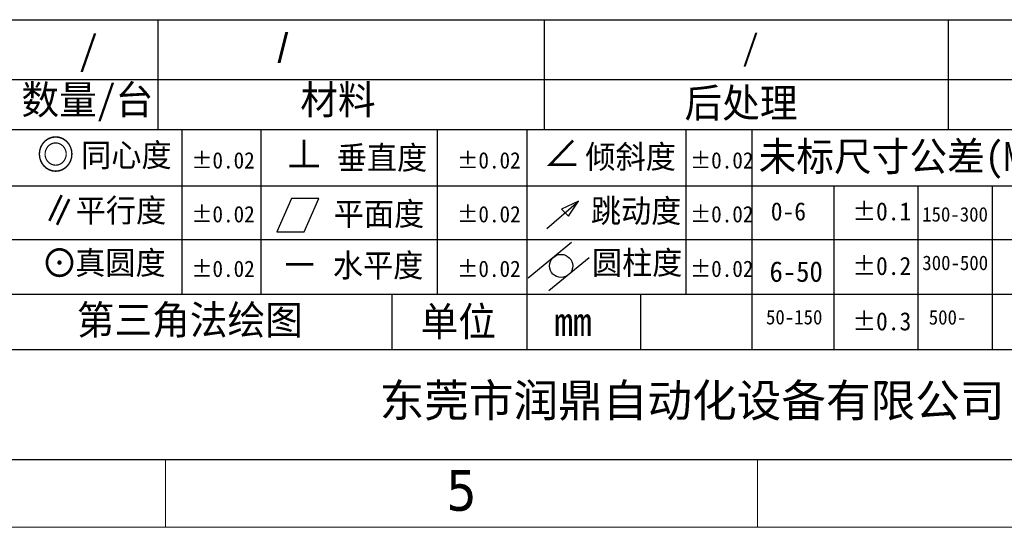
# Model space of a CAD drawing. Header units: millimetres. Extents: x -24622 to 57, y -1603 to 1112.
# Tile 130 of 219: x -1667 to -1425, y 426 to 551. Entities that reach past the tile are written whole.
import ezdxf
from ezdxf.enums import TextEntityAlignment as Align

# ---------------------------------------------------------------- set-up
doc = ezdxf.new("R2010")
doc.units = ezdxf.units.MM
doc.layers.add('FORMAT', color=7, linetype='Continuous')
doc.layers.add('TEXT', color=3, linetype='Continuous')
doc.layers.add('用户自定义1', color=4, linetype='Continuous', lineweight=13)
doc.styles.add('样式 2', font='simkai.ttf', dxfattribs={"width": 0.95})
doc.styles.add('注释文本 (ISO)', font='tahoma.ttf')

msp = doc.modelspace()

# ---------------------------------------------------------------- linework, layer by layer
at = {"color": 7, "linetype": 'Continuous', "lineweight": 25}
for p, q in [((-1786.79, 551.494), (-1289.489, 551.494)), ((-1633.41, 551.494), (-1633.41, 524.394)), ((-1538.142, 551.494), (-1538.142, 524.394)), ((-1438.552, 551.494), (-1438.552, 524.394)), ((-1786.79, 536.761), (-1289.489, 536.761)), ((-1786.79, 524.394), (-1289.489, 524.394)), ((-1627.499, 524.394), (-1627.499, 483.836)), ((-1607.989, 524.394), (-1607.989, 483.836)), ((-1564.514, 524.394), (-1564.514, 483.836)), ((-1542.425, 524.394), (-1542.425, 483.836)), ((-1503.281, 524.394), (-1503.281, 483.836)), ((-1487.006, 524.394), (-1487.006, 470.196)), ((-1786.79, 510.564), (-1407.402, 510.564)), ((-1466.774, 510.564), (-1466.774, 470.196)), ((-1446.019, 510.564), (-1446.019, 470.196)), ((-1427.727, 510.564), (-1427.727, 470.196)), ((-1786.79, 497.295), (-1407.402, 497.295)), ((-1786.79, 483.836), (-1407.402, 483.836)), ((-1575.737, 483.836), (-1575.737, 470.196)), ((-1542.425, 483.836), (-1542.425, 470.196)), ((-1514.453, 483.836), (-1514.453, 470.196)), ((-1786.79, 470.196), (-1289.489, 470.196))]:
    msp.add_line(p, q, dxfattribs=at)
at = {"color": 0, "linetype": 'Continuous', "lineweight": 25}
msp.add_line((-2231.983, 443.097), (-1289.489, 443.097), dxfattribs=at)
at = {"layer": 'FORMAT', "lineweight": 25}
for p, q in [((-1600.423, 507.45), (-1604.09, 499.214)), ((-1593.692, 507.45), (-1600.423, 507.45)), ((-1597.359, 499.214), (-1593.692, 507.45)), ((-1537.484, 500.071), (-1529.666, 506.772)), ((-1529.666, 506.772), (-1533.906, 504.828)), ((-1532.139, 503.061), (-1529.666, 506.772)), ((-1533.906, 504.828), (-1532.139, 503.061)), ((-1604.09, 499.214), (-1597.359, 499.214)), ((-1531.453, 496.573), (-1542.113, 487.801)), ((-1527.047, 492.832), (-1537.015, 484.63))]:
    msp.add_line(p, q, dxfattribs=at)
at = {"layer": 'FORMAT', "color": 7, "lineweight": 25}
msp.add_circle((-1533.983, 490.808), 2.844, dxfattribs=at)
at = {"layer": '用户自定义1', "color": 0, "lineweight": 15, "ltscale": 0.3}
for p, q in [((-1289.489, 443.097), (-2231.994, 443.097)), ((-1773.115, 443.097), (-1339.622, 443.097)), ((-1723.977, 443.097), (-1289.489, 443.097)), ((-1631.509, 443.097), (-1631.509, 426.386)), ((-1485.565, 443.097), (-1485.565, 426.386)), ((-1485.565, 443.097), (-1485.565, 426.386)), ((-1272.778, 426.386), (-2248.705, 426.386))]:
    msp.add_line(p, q, dxfattribs=at)
at = {"layer": '用户自定义1', "color": 0}
msp.add_line((-1729.983, 443.097), (-1289.489, 443.097), dxfattribs=at)

# ---------------------------------------------------------------- texts
at = {"color": 7, "linetype": 'Continuous', "lineweight": 25, "attachment_point": 1, "style": '样式 2'}
for s, insert, char_height in [('{\\fArial|b0|i0|c0|p32;/}', (-1603.907, 548.12), 7.16998), ('/', (-1652.85, 547.539), 7.17), ('/', (-1489.342, 547.797), 6.31), ('数量/台', (-1667.047, 535.358), 7.17), ('材料', (-1598.299, 535.358), 7.17), ('后处理', (-1503.563, 534.569), 7.17), ('未标尺寸公差(MM)', (-1485.289, 521.375), 7.17), ('同心度', (-1652.327, 520.986), 5.736), ('垂直度', (-1589.316, 520.342), 5.736), ('倾斜度', (-1528.005, 520.59), 5.736), ('%%P0.02', (-1625.165, 518.849), 4.0331), ('%%P0.02', (-1559.601, 518.849), 4.0331), ('%%P0.02', (-1502.215, 518.849), 4.0331), ('平行度', (-1653.656, 507.357), 5.736), ('跳动度', (-1526.646, 507.243), 5.736), ('%%P0.02', (-1625.165, 505.58), 4.0331), ('平面度', (-1590.039, 506.499), 5.736), ('%%P0.02', (-1559.601, 505.58), 4.0331), ('%%P0.02', (-1502.215, 505.58), 4.0331), ('0-6', (-1482.3, 506.5), 4.4812), ('%%P0.1', (-1462.143, 506.5), 4.4812), ('150-300', (-1444.981, 505.318), 3.585), ('真圆度', (-1653.789, 494.439), 5.736), ('圆柱度', (-1526.396, 494.466), 5.736), ('水平度', (-1590.262, 493.806), 5.736), ('%%P0.2', (-1462.143, 493.041), 4.4812), ('300-500', (-1444.942, 493.357), 3.585), ('%%P0.02', (-1625.165, 492.121), 4.0331), ('%%P0.02', (-1559.601, 492.121), 4.0331), ('%%P0.02', (-1502.215, 492.121), 4.0331), ('6-50', (-1482.611, 491.96), 5.0811), ('单位', (-1568.641, 480.685), 7.17), ('mm', (-1535.714, 480.685), 7.17), ('50-150', (-1483.48, 479.976), 3.585), ('%%P0.3', (-1462.143, 479.401), 4.4812), ('500-', (-1443.354, 479.93), 3.585), ('{\\fSimHei|b0|i0|c0|p49;\\W1;\\C256; \\fSimHei|b0|i0|c134|p49;东莞市润鼎自动化设备有限公司}', (-1584.238, 461.682), 8.06818)]:
    msp.add_mtext(s, dxfattribs=dict(at, insert=insert, char_height=char_height))
at = {"layer": 'TEXT', "color": 7, "lineweight": 25, "char_height": 7.17, "attachment_point": 1, "style": '样式 2'}
for s, insert in [('◎', (-1663.256, 521.834)), ('⊥', (-1601.999, 521.923)), ('∠', (-1538.378, 522.342)), ('∥', (-1662.345, 508.058)), ('⊙', (-1662.294, 495.092)), ('－', (-1603.093, 494.72)), ('第三角法绘图', (-1653.398, 481.082))]:
    msp.add_mtext(s, dxfattribs=dict(at, insert=insert))
at = {"layer": '用户自定义1', "color": 0, "lineweight": 15, "ltscale": 0.3, "style": '注释文本 (ISO)'}
msp.add_text('5', height=10.027, dxfattribs=at).set_placement((-1558.537, 430.498), align=Align.CENTER)

doc.saveas('drawing.dxf')
